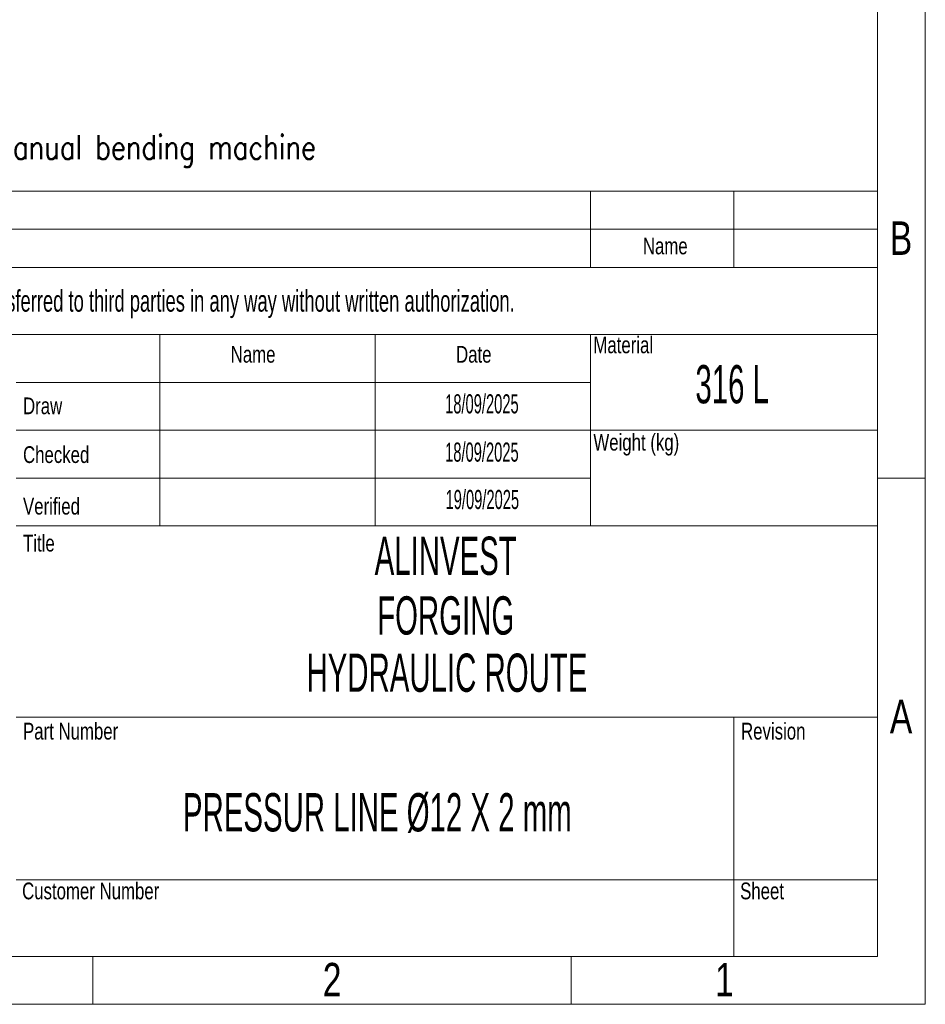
# Model space of a CAD drawing. Header units: millimetres. Extents: x 0 to 594, y 0 to 424.
# Tile 13 of 15: x 496 to 594, y 0 to 106. Entities that reach past the tile are written whole.
import ezdxf

# ---------------------------------------------------------------- set-up
doc = ezdxf.new("R2010")
doc.units = ezdxf.units.MM
doc.header["$LTSCALE"] = 0.25
doc.layers.add('SLD-0', color=179, linetype='Continuous')
doc.styles.add('AdskIsoMetric', font='romans.shx', dxfattribs={"width": 0.8, "height": 2.5})
doc.styles.add('SLDTEXTSTYLE1', font='TXT', dxfattribs={"width": 0.574367})
doc.styles.add('SLDTEXTSTYLE2', font='TXT', dxfattribs={"width": 0.638186})
doc.styles.add('SLDTEXTSTYLE3', font='TXT', dxfattribs={"width": 0.75})

# ---------------------------------------------------------------- blocks, each defined once
blk = doc.blocks.new('cajetin')
at = {"color": 7, "linetype": 'Continuous', "lineweight": 18}
for p, q in [((861, 615), (861, 0)), ((853.5, 607.5), (853.5, 7.5)), ((853.5, 82.5), (861, 82.5)), ((853.5, 7.5), (7.5, 7.5)), ((730.5, 7.5), (730.5, 0)), ((805.5, 7.5), (805.5, 0)), ((861, 0), (0, 0))]:
    blk.add_line(p, q, dxfattribs=at)
at = {"color": 7, "linetype": 'Continuous', "lineweight": 0, "char_height": 5.25, "attachment_point": 2, "style": 'SLDTEXTSTYLE3'}
for s, insert in [('B', (857.19, 122.74)), ('A', (857.2, 47.74)), ('2', (768.01, 6.49)), ('1', (829.51, 6.49))]:
    blk.add_mtext(s, dxfattribs=dict(at, insert=insert))

msp = doc.modelspace()

# ---------------------------------------------------------------- linework, layer by layer
at = {"color": 7, "linetype": 'Continuous', "lineweight": 18}
for p, q in [((402.554, 87.9617), (588.8258, 87.9617)), ((557.7805, 87.9617), (557.7805, 79.6829)), ((573.3031, 87.9617), (573.3031, 79.6829)), ((402.554, 83.8223), (588.8258, 83.8223)), ((402.554, 79.6829), (588.8258, 79.6829)), ((402.554, 72.439), (588.8258, 72.439)), ((511.2125, 72.439), (511.2125, 51.7422)), ((534.4965, 72.439), (534.4965, 51.7422)), ((557.7805, 72.439), (557.7805, 67.2648)), ((557.7805, 67.2648), (495.6899, 67.2648)), ((557.7805, 67.2648), (557.7805, 62.0906)), ((557.7805, 62.0906), (495.6899, 62.0906)), ((557.7805, 62.0906), (557.7805, 56.9164)), ((557.7805, 62.0906), (588.8258, 62.0906)), ((557.7805, 56.9164), (495.6899, 56.9164)), ((557.7805, 56.9164), (557.7805, 51.7422)), ((495.6899, 51.7422), (511.2125, 51.7422)), ((511.2125, 51.7422), (534.4965, 51.7422)), ((534.4965, 51.7422), (557.7805, 51.7422)), ((557.7805, 51.7422), (588.8258, 51.7422)), ((495.6899, 31.0453), (588.8258, 31.0453)), ((573.3031, 31.0453), (573.3031, 5.1742)), ((495.6899, 13.453), (588.8258, 13.453)), ((402.554, 5.1742), (588.8258, 5.1742))]:
    msp.add_line(p, q, dxfattribs=at)

# ---------------------------------------------------------------- block references
at = {"xscale": 0.689895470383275, "yscale": 0.689895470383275, "zscale": 0.689895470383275}
msp.add_blockref('cajetin', (0, 0), dxfattribs=at)

# ---------------------------------------------------------------- texts
at = {"insert": (406.1037, 93.9917), "char_height": 2.597254, "attachment_point": 1, "style": 'AdskIsoMetric'}
msp.add_mtext_dynamic_manual_height_columns('**The elbows will be manufactured from bent pipes using a manual bending machine', width=4135.891112, gutter_width=12.9863, heights=[0], dxfattribs=at)
at = {"color": 7, "linetype": 'Continuous', "lineweight": 0}
for s, insert, char_height, attachment_point, style in [('Name', (565.8754, 82.9285), 1.81098, 2, 'SLDTEXTSTYLE3'), ('Material', (558.1015, 72.2284), 1.81098, 1, 'SLDTEXTSTYLE3'), ('Name', (518.8753, 71.2092), 1.81098, 1, 'SLDTEXTSTYLE3'), ('Date', (543.248, 71.2092), 1.81098, 1, 'SLDTEXTSTYLE3'), ('316 L', (573.1138, 69.1394), 4.13937, 2, 'SLDTEXTSTYLE1'), ('Draw', (496.4143, 65.6342), 1.81098, 1, 'SLDTEXTSTYLE3'), ('Weight (kg)', (558.1015, 61.7008), 1.810976, 1, 'SLDTEXTSTYLE3'), ('Checked', (496.4143, 60.3598), 1.81098, 1, 'SLDTEXTSTYLE3'), ('Verified', (496.4143, 54.7803), 1.81098, 1, 'SLDTEXTSTYLE3'), ('Title', (496.4143, 50.7841), 1.81098, 1, 'SLDTEXTSTYLE3'), ('ALINVEST', (542.1303, 50.5851), 4.13937, 2, 'SLDTEXTSTYLE1'), ('FORGING ', (542.1303, 44.1264), 4.13937, 2, 'SLDTEXTSTYLE1'), ('Part Number', (496.4143, 30.4499), 1.810976, 1, 'SLDTEXTSTYLE3'), ('Revision', (574.0731, 30.4499), 1.81098, 1, 'SLDTEXTSTYLE3'), ('Customer Number', (496.3135, 13.1674), 1.810976, 1, 'SLDTEXTSTYLE3'), ('Sheet', (573.9722, 13.1674), 1.81098, 1, 'SLDTEXTSTYLE3')]:
    msp.add_mtext(s, dxfattribs=dict(at, insert=insert, char_height=char_height, attachment_point=attachment_point, style=style))
at = {"layer": 'SLD-0', "color": 7, "attachment_point": 2}
for s, insert, char_height, style in [('This drawing is property of INSERTEC. Must not be copier or transferred to third parties in any way without written authorization.', (493.2748, 77.2414), 2.3283972, 'SLDTEXTSTYLE2'), ('18/09/2025', (546.0436, 65.9836), 2.06969, 'SLDTEXTSTYLE1'), ('18/09/2025', (546.0434, 60.7626), 2.06969, 'SLDTEXTSTYLE1'), ('19/09/2025', (546.0895, 55.6359), 2.06969, 'SLDTEXTSTYLE1'), ('HYDRAULIC ROUTE', (542.2636, 37.9372), 4.139373, 'SLDTEXTSTYLE1')]:
    msp.add_mtext(s, dxfattribs=dict(at, insert=insert, char_height=char_height, style=style))
at = {"layer": 'SLD-0', "color": 7, "insert": (534.7321, 22.8382), "char_height": 4.139373, "width": 92.013082, "attachment_point": 2, "style": 'SLDTEXTSTYLE1'}
msp.add_mtext('PRESSUR LINE Ø12 X 2 mm', dxfattribs=at)

doc.saveas('drawing.dxf')
